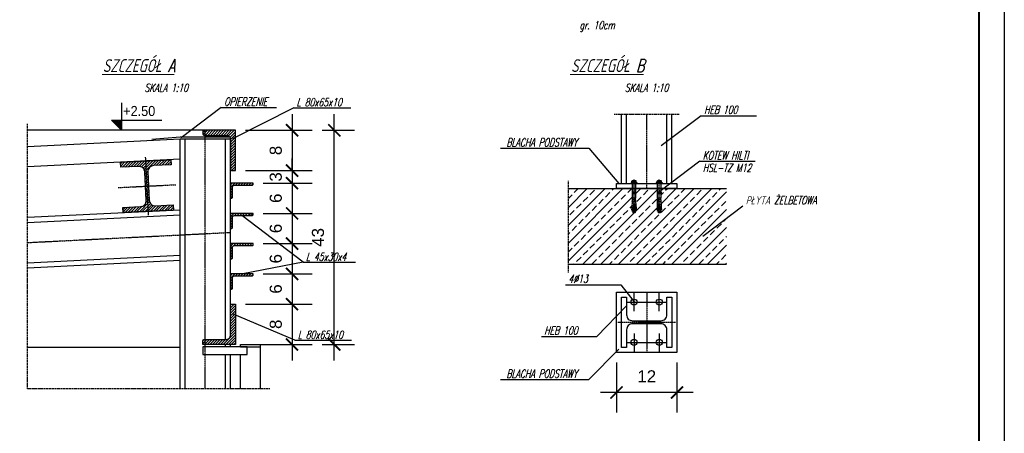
# Model space of a CAD drawing. Extents: x -2911 to 10058, y -5912 to -1002.
# Tile 37 of 43: x 8159 to 8647, y -3349 to -3143. Entities that reach past the tile are written whole.
import ezdxf

# ---------------------------------------------------------------- set-up
doc = ezdxf.new("R2010")
doc.units = 0
doc.header["$LTSCALE"] = 1.125
doc.linetypes.add('DO', pattern=[0.8, 0.6, -0.1, 0, -0.1])
doc.linetypes.add('DP', pattern=[0.5, 0.3, -0.2])
doc.layers.get('0').update_dxf_attribs({"linetype": 'CONTINUOUS'})
doc.layers.get('DEFPOINTS').update_dxf_attribs({"linetype": 'CONTINUOUS'})
for name, color, linetype in [('BA_KOT', 7, 'CONTINUOUS'), ('BA_LPD', 7, 'DP'), ('BA_OSD', 7, 'DO'), ('BA_PRG', 3, 'CONTINUOUS'), ('BA_RAM', 2, 'CONTINUOUS'), ('BA_SZR', 7, 'CONTINUOUS'), ('BA_TXS', 1, 'CONTINUOUS'), ('Layer1', 7, 'CONTINUOUS'), ('SCIANY', 5, 'CONTINUOUS'), ('VOLLINIE_SCHMAL', 1, 'CONTINUOUS')]:
    doc.layers.add(name, color=color, linetype=linetype)
doc.layers.add('wymiary', color=1, linetype='CONTINUOUS', lineweight=20)
doc.styles.add('ROMANS', font='arial.ttf', dxfattribs={"width": 0.8})
doc.styles.get("Standard").update_dxf_attribs({"font": 'arial.ttf'})
doc.styles.add('style1', font='ARIAL.TTF')
doc.styles.add('style2', font='romans.shx', dxfattribs={"width": 0.7, "oblique": 15})
doc.dimstyles.new('Copy of PKN-WEW', dxfattribs={"dimtxt": 6, "dimasz": 6, "dimexe": 10, "dimexo": 5, "dimgap": 5, "dimtad": 1, "dimdec": 0, "dimrnd": 0.5, "dimzin": 9, "dimdsep": 46, "dimtxsty": 'style1', "dimblk": 'ARCHTICK', "dimcen": 0, "dimdle": 8, "dimclrd": 152, "dimclre": 153, "dimclrt": 51, "dimadec": 0, "dimazin": 0, "dimtfac": 1, "dimtdec": 0, "dimtix": 1, "dimtofl": 0, "dimtmove": 2, "dimatfit": 0, "dimldrblk": 'ARCHTICK', "dimfxl": 1, "dimtolj": 1, "dimtzin": 2, "dimarcsym": 0})
pattern_1 = [(45, (1147.5905, -5011.4971), (-0.66291261, 0.66291261), [])]

# ---------------------------------------------------------------- blocks, each defined once
blk = doc.blocks.new('PKOT2')
blk.add_lwpolyline([(0, 95), (0, 0), (-35, 35), (0, 35)])
blk.add_solid([(-35, 35), (0, 35), (0, 0)])
at = {"style": 'ROMANS', "width": 0.9}
blk.add_attdef('POZIOM', (5.4, 49.6), '', height=35, dxfattribs=at)
blk = doc.blocks.new('_ArchTick')
at = {"layer": 'wymiary', "color": 0, "linetype": 'Continuous', "const_width": 0.15}
blk.add_lwpolyline([(-0.5, -0.5), (0.5, 0.5)], dxfattribs=at)
blk = doc.blocks.new('*D1040')
at = {"layer": 'BA_SZR', "color": 152, "lineweight": -2}
blk.add_line((8294.1, -3190.32), (8294.1, -3226.32), dxfattribs=at)
at = {"layer": 'BA_SZR', "color": 153, "lineweight": -2}
for p, q in [((8271.02, -3198.32), (8304.1, -3198.32)), ((8271.02, -3218.32), (8304.1, -3218.32))]:
    blk.add_line(p, q, dxfattribs=at)
at = {"layer": 'DEFPOINTS', "color": 0}
for p in [(8266.02, -3198.32), (8266.02, -3218.32), (8294.1, -3218.32)]:
    blk.add_point(p, dxfattribs=at)
at = {"layer": 'BA_SZR', "color": 152, "linetype": 'ByBlock', "lineweight": -2, "xscale": 6, "yscale": 6, "zscale": 6}
for p, rotation in [((8294.1, -3198.32), 90), ((8294.1, -3218.32), 270)]:
    blk.add_blockref('_ArchTick', p, dxfattribs=dict(at, rotation=rotation))
at = {"layer": 'BA_SZR', "color": 51, "insert": (8286.04, -3208.32), "char_height": 6, "attachment_point": 5, "rotation": 90, "style": 'style1'}
blk.add_mtext('\\A1;8', dxfattribs=at)
blk = doc.blocks.new('*D1041')
at = {"layer": 'BA_SZR', "color": 152, "lineweight": -2}
for p, q in [((8294.1, -3218.32), (8294.1, -3212.32)), ((8294.1, -3224.53), (8294.1, -3230.53))]:
    blk.add_line(p, q, dxfattribs=at)
at = {"layer": 'BA_SZR', "color": 153, "lineweight": -2}
for p, q in [((8276.02, -3218.32), (8304.1, -3218.32)), ((8279.77, -3224.53), (8304.1, -3224.53))]:
    blk.add_line(p, q, dxfattribs=at)
at = {"layer": 'DEFPOINTS', "color": 0}
for p in [(8271.02, -3218.32), (8274.77, -3224.53), (8294.1, -3224.53)]:
    blk.add_point(p, dxfattribs=at)
at = {"layer": 'BA_SZR', "color": 152, "linetype": 'ByBlock', "lineweight": -2, "xscale": 6, "yscale": 6, "zscale": 6}
for p, rotation in [((8294.1, -3218.32), 270), ((8294.1, -3224.53), 90)]:
    blk.add_blockref('_ArchTick', p, dxfattribs=dict(at, rotation=rotation))
at = {"layer": 'BA_SZR', "color": 51, "insert": (8286.03, -3221.42), "char_height": 6, "attachment_point": 5, "rotation": 90, "style": 'style1'}
blk.add_mtext('\\A1;3', dxfattribs=at)
blk = doc.blocks.new('*D1042')
at = {"layer": 'BA_SZR', "color": 152, "lineweight": -2}
blk.add_line((8294.1, -3216.53), (8294.1, -3247.53), dxfattribs=at)
at = {"layer": 'BA_SZR', "color": 153, "lineweight": -2}
for p, q in [((8284.77, -3224.53), (8304.1, -3224.53)), ((8279.77, -3239.53), (8304.1, -3239.53))]:
    blk.add_line(p, q, dxfattribs=at)
at = {"layer": 'DEFPOINTS', "color": 0}
for p in [(8279.77, -3224.53), (8274.77, -3239.53), (8294.1, -3239.53)]:
    blk.add_point(p, dxfattribs=at)
at = {"layer": 'BA_SZR', "color": 152, "linetype": 'ByBlock', "lineweight": -2, "xscale": 6, "yscale": 6, "zscale": 6}
for p, rotation in [((8294.1, -3224.53), 90), ((8294.1, -3239.53), 270)]:
    blk.add_blockref('_ArchTick', p, dxfattribs=dict(at, rotation=rotation))
at = {"layer": 'BA_SZR', "color": 51, "insert": (8286.04, -3232.03), "char_height": 6, "attachment_point": 5, "rotation": 90, "style": 'style1'}
blk.add_mtext('\\A1;6', dxfattribs=at)
blk = doc.blocks.new('*D1043')
at = {"layer": 'BA_SZR', "color": 152, "lineweight": -2}
blk.add_line((8294.1, -3231.53), (8294.1, -3262.53), dxfattribs=at)
at = {"layer": 'BA_SZR', "color": 153, "lineweight": -2}
for p, q in [((8284.77, -3239.53), (8304.1, -3239.53)), ((8279.77, -3254.53), (8304.1, -3254.53))]:
    blk.add_line(p, q, dxfattribs=at)
at = {"layer": 'DEFPOINTS', "color": 0}
for p in [(8279.77, -3239.53), (8274.77, -3254.53), (8294.1, -3254.53)]:
    blk.add_point(p, dxfattribs=at)
at = {"layer": 'BA_SZR', "color": 152, "linetype": 'ByBlock', "lineweight": -2, "xscale": 6, "yscale": 6, "zscale": 6}
for p, rotation in [((8294.1, -3239.53), 90), ((8294.1, -3254.53), 270)]:
    blk.add_blockref('_ArchTick', p, dxfattribs=dict(at, rotation=rotation))
at = {"layer": 'BA_SZR', "color": 51, "insert": (8286.04, -3247.03), "char_height": 6, "attachment_point": 5, "rotation": 90, "style": 'style1'}
blk.add_mtext('\\A1;6', dxfattribs=at)
blk = doc.blocks.new('*D1044')
at = {"layer": 'BA_SZR', "color": 152, "lineweight": -2}
blk.add_line((8294.1, -3246.53), (8294.1, -3277.53), dxfattribs=at)
at = {"layer": 'BA_SZR', "color": 153, "lineweight": -2}
for p, q in [((8284.77, -3254.53), (8304.1, -3254.53)), ((8279.77, -3269.53), (8304.1, -3269.53))]:
    blk.add_line(p, q, dxfattribs=at)
at = {"layer": 'DEFPOINTS', "color": 0}
for p in [(8279.77, -3254.53), (8274.77, -3269.53), (8294.1, -3269.53)]:
    blk.add_point(p, dxfattribs=at)
at = {"layer": 'BA_SZR', "color": 152, "linetype": 'ByBlock', "lineweight": -2, "xscale": 6, "yscale": 6, "zscale": 6}
for p, rotation in [((8294.1, -3254.53), 90), ((8294.1, -3269.53), 270)]:
    blk.add_blockref('_ArchTick', p, dxfattribs=dict(at, rotation=rotation))
at = {"layer": 'BA_SZR', "color": 51, "insert": (8286.04, -3262.03), "char_height": 6, "attachment_point": 5, "rotation": 90, "style": 'style1'}
blk.add_mtext('\\A1;6', dxfattribs=at)
blk = doc.blocks.new('*D1045')
at = {"layer": 'BA_SZR', "color": 152, "lineweight": -2}
blk.add_line((8294.1, -3261.53), (8294.1, -3292.53), dxfattribs=at)
at = {"layer": 'BA_SZR', "color": 153, "lineweight": -2}
for p, q in [((8284.77, -3269.53), (8304.1, -3269.53)), ((8271.02, -3284.53), (8304.1, -3284.53))]:
    blk.add_line(p, q, dxfattribs=at)
at = {"layer": 'DEFPOINTS', "color": 0}
for p in [(8279.77, -3269.53), (8266.02, -3284.53), (8294.1, -3284.53)]:
    blk.add_point(p, dxfattribs=at)
at = {"layer": 'BA_SZR', "color": 152, "linetype": 'ByBlock', "lineweight": -2, "xscale": 6, "yscale": 6, "zscale": 6}
for p, rotation in [((8294.1, -3269.53), 90), ((8294.1, -3284.53), 270)]:
    blk.add_blockref('_ArchTick', p, dxfattribs=dict(at, rotation=rotation))
at = {"layer": 'BA_SZR', "color": 51, "insert": (8286.04, -3277.03), "char_height": 6, "attachment_point": 5, "rotation": 90, "style": 'style1'}
blk.add_mtext('\\A1;6', dxfattribs=at)
blk = doc.blocks.new('*D1046')
at = {"layer": 'BA_SZR', "color": 152, "lineweight": -2}
blk.add_line((8294.1, -3276.53), (8294.1, -3312.53), dxfattribs=at)
at = {"layer": 'BA_SZR', "color": 153, "lineweight": -2}
for p, q in [((8276.02, -3284.53), (8304.1, -3284.53)), ((8271.02, -3304.53), (8304.1, -3304.53))]:
    blk.add_line(p, q, dxfattribs=at)
at = {"layer": 'DEFPOINTS', "color": 0}
for p in [(8271.02, -3284.53), (8266.02, -3304.53), (8294.1, -3304.53)]:
    blk.add_point(p, dxfattribs=at)
at = {"layer": 'BA_SZR', "color": 152, "linetype": 'ByBlock', "lineweight": -2, "xscale": 6, "yscale": 6, "zscale": 6}
for p, rotation in [((8294.1, -3284.53), 90), ((8294.1, -3304.53), 270)]:
    blk.add_blockref('_ArchTick', p, dxfattribs=dict(at, rotation=rotation))
at = {"layer": 'BA_SZR', "color": 51, "insert": (8286.04, -3294.53), "char_height": 6, "attachment_point": 5, "rotation": 90, "style": 'style1'}
blk.add_mtext('\\A1;8', dxfattribs=at)
blk = doc.blocks.new('*D1047')
at = {"layer": 'BA_SZR', "color": 152, "lineweight": -2}
blk.add_line((8315.04, -3312.53), (8315.04, -3190.32), dxfattribs=at)
at = {"layer": 'BA_SZR', "color": 153, "lineweight": -2}
for p, q in [((8309.1, -3198.32), (8325.04, -3198.32)), ((8309.1, -3304.53), (8325.04, -3304.53))]:
    blk.add_line(p, q, dxfattribs=at)
at = {"layer": 'DEFPOINTS', "color": 0}
for p in [(8304.1, -3198.32), (8315.04, -3198.32), (8304.1, -3304.53)]:
    blk.add_point(p, dxfattribs=at)
at = {"layer": 'BA_SZR', "color": 152, "linetype": 'ByBlock', "lineweight": -2, "xscale": 6, "yscale": 6, "zscale": 6}
for p, rotation in [((8315.04, -3198.32), 90), ((8315.04, -3304.53), 270)]:
    blk.add_blockref('_ArchTick', p, dxfattribs=dict(at, rotation=rotation))
at = {"layer": 'BA_SZR', "color": 51, "insert": (8306.97, -3251.42), "char_height": 6, "attachment_point": 5, "rotation": 90, "style": 'style1'}
blk.add_mtext('\\A1;43', dxfattribs=at)
blk = doc.blocks.new('CLMP10', base_point=(58.3, -13.1, 0))
at = {"layer": 'Layer1', "color": 0, "linetype": 'Continuous'}
for p, q in [((58.3, -9.3), (75.8, -9.3)), ((58.3, -13.1), (58.3, -9.3)), ((58.3, -13.1), (75.8, -13.1)), ((58.9, -10), (60.1, -10)), ((58.9, -12.5), (58.9, -10)), ((58.9, -12.5), (60.1, -12.5)), ((60.1, -10.7), (60.1, -10)), ((60.1, -10.7), (62.6, -10.7)), ((60.1, -12.5), (60.1, -11.7)), ((60.1, -11.7), (62.6, -11.7)), ((62.6, -10), (63.8, -10)), ((62.6, -10.7), (62.6, -10)), ((62.6, -11.7), (62.6, -12.5)), ((62.6, -12.5), (63.8, -12.5)), ((63.8, -12.5), (63.8, -10)), ((64.2, -10), (65.3, -10)), ((64.2, -12.5), (64.2, -10)), ((64.2, -12.5), (65.3, -12.5)), ((65.3, -12.5), (65.3, -10)), ((65.7, -10), (66.9, -10)), ((65.7, -12.5), (65.7, -10)), ((65.7, -12.5), (69.3, -12.5)), ((66.9, -11.4), (66.9, -10)), ((69.3, -11.4), (66.9, -11.4)), ((68.4, -10), (73.6, -10)), ((68.4, -11), (68.4, -10)), ((68.4, -11), (70.4, -11)), ((69.3, -12.5), (69.3, -11.4)), ((70.4, -12.5), (70.4, -11)), ((70.4, -12.5), (71.6, -12.5)), ((71.6, -11), (73.6, -11)), ((71.6, -12.5), (71.6, -11)), ((73.6, -11), (73.6, -10)), ((74, -12.5), (74, -10)), ((74, -10), (75.2, -10)), ((74, -12.5), (75.2, -12.5)), ((75.2, -12.5), (75.2, -10)), ((75.8, -13.1), (75.8, -9.3))]:
    blk.add_line(p, q, dxfattribs=at)
blk = doc.blocks.new('*D1051')
at = {"layer": 'BA_SZR', "color": 153, "lineweight": -2}
for p, q in [((8455.01, -3313.54), (8455.01, -3338.36)), ((8485.01, -3313.54), (8485.01, -3338.36))]:
    blk.add_line(p, q, dxfattribs=at)
at = {"layer": 'BA_SZR', "color": 152, "lineweight": -2}
blk.add_line((8493.01, -3328.36), (8447.01, -3328.36), dxfattribs=at)
at = {"layer": 'DEFPOINTS', "color": 0}
for p in [(8455.01, -3308.54), (8485.01, -3308.54), (8455.01, -3328.36)]:
    blk.add_point(p, dxfattribs=at)
at = {"layer": 'BA_SZR', "color": 152, "linetype": 'ByBlock', "lineweight": -2, "xscale": 6, "yscale": 6, "zscale": 6, "rotation": 180}
blk.add_blockref('_ArchTick', (8455.01, -3328.36), dxfattribs=at)
at = {"layer": 'BA_SZR', "color": 152, "linetype": 'ByBlock', "lineweight": -2, "xscale": 6, "yscale": 6, "zscale": 6}
blk.add_blockref('_ArchTick', (8485.01, -3328.36), dxfattribs=at)
at = {"layer": 'BA_SZR', "color": 51, "insert": (8470.01, -3320.34), "char_height": 6, "attachment_point": 5, "style": 'style1'}
blk.add_mtext('\\A1;12', dxfattribs=at)

msp = doc.modelspace()

# ---------------------------------------------------------------- hatches: boundary and pattern name
at = {"layer": 'BA_SZR'}
h = msp.add_hatch(dxfattribs=at)
h.set_pattern_fill('ANSI31', color=256, scale=0.3, angle=360, style=0)
h.set_pattern_definition(pattern_1)
h.paths.add_polyline_path([(8251.02, -3198.32), (8251.02, -3200.82), (8261.52, -3200.82, -0.414214), (8263.52, -3202.82), (8263.52, -3217.32, 0.414214), (8264.52, -3218.32), (8266.02, -3218.32), (8266.02, -3198.32)])
h.paths.add_polyline_path([(8251.02, -3198.32), (8249.77, -3198.32), (8249.77, -3199.82, 0.414214), (8250.77, -3200.82), (8251.02, -3200.82)])
h = msp.add_hatch(dxfattribs=at)
h.set_pattern_fill('ANSI31', color=256, scale=0.3, angle=360, style=0)
h.set_pattern_definition(pattern_1)
h.paths.add_polyline_path([(8222.19, -3226), (8221.44, -3226.04), (8221.79, -3233.03, -0.414214), (8218.94, -3236.17), (8210.21, -3236.61), (8210.33, -3239.11), (8222.81, -3238.48)])
h.paths.add_polyline_path([(8235.17, -3235.36), (8226.44, -3235.8, -0.414214), (8223.29, -3232.95), (8222.94, -3225.96), (8222.19, -3226), (8222.81, -3238.48), (8235.3, -3237.86)])
h.paths.add_polyline_path([(8234.05, -3212.89), (8221.57, -3213.51), (8222.19, -3226), (8222.94, -3225.96), (8222.59, -3218.97, -0.414214), (8225.44, -3215.82), (8234.18, -3215.39)])
h.paths.add_polyline_path([(8221.57, -3213.51), (8209.08, -3214.14), (8209.21, -3216.63), (8217.95, -3216.2, -0.414214), (8221.09, -3219.04), (8221.44, -3226.04), (8222.19, -3226)])
h = msp.add_hatch(dxfattribs=at)
h.set_pattern_fill('ANSI31', color=256, scale=0.3, angle=360, style=0)
h.set_pattern_definition(pattern_1)
h.paths.add_polyline_path([(8263.52, -3232.03), (8264.02, -3232.03, 0.414214), (8264.52, -3231.53), (8264.52, -3226.53, -0.414214), (8265.52, -3225.53), (8274.27, -3225.53, 0.414214), (8274.77, -3225.03), (8274.77, -3224.53), (8263.52, -3224.53)])
h.paths.add_polyline_path([(8263.52, -3247.03), (8264.02, -3247.03, 0.414214), (8264.52, -3246.53), (8264.52, -3241.53, -0.414214), (8265.52, -3240.53), (8274.27, -3240.53, 0.414214), (8274.77, -3240.03), (8274.77, -3239.53), (8263.52, -3239.53)])
h.paths.add_polyline_path([(8263.52, -3262.03), (8264.02, -3262.03, 0.414214), (8264.52, -3261.53), (8264.52, -3256.53, -0.414214), (8265.52, -3255.53), (8274.27, -3255.53, 0.414214), (8274.77, -3255.03), (8274.77, -3254.53), (8263.52, -3254.53)])
h.paths.add_polyline_path([(8263.52, -3277.03), (8264.02, -3277.03, 0.414214), (8264.52, -3276.53), (8264.52, -3271.53, -0.414214), (8265.52, -3270.53), (8274.27, -3270.53, 0.414214), (8274.77, -3270.03), (8274.77, -3269.53), (8263.52, -3269.53)])
h = msp.add_hatch(dxfattribs=at)
h.set_pattern_fill('ANSI33', color=256, angle=360, style=0)
h.set_pattern_definition([(45, (1486.777, -5063.2546), (-4.4194174, 4.4194174), []), (45, (1491.1963, -5063.2546), (-4.4194174, 4.4194174), [3.125, -1.5625])])
edge = h.paths.add_edge_path()
edge.add_line((8476.86, -3239.05), (8476.68, -3239.22))
edge.add_line((8476.68, -3239.22), (8475.76, -3239.22))
edge.add_line((8475.76, -3239.22), (8475.76, -3239.15))
edge.add_line((8475.76, -3239.15), (8475.66, -3239.05))
edge.add_line((8475.66, -3239.05), (8475.66, -3238.45))
edge.add_line((8475.66, -3238.45), (8475.36, -3238.45))
edge.add_line((8475.36, -3238.45), (8475.36, -3238.12))
edge.add_arc((8478.81, -3238.12), 3.45, 174.5741, 180, ccw=False)
edge.add_line((8475.38, -3237.79), (8475.16, -3237.79))
edge.add_arc((8453.14, -3234.79), 22.22, 352.2409, 353.019)
edge.add_line((8475.2, -3237.49), (8475.21, -3237.38))
edge.add_arc((8453.14, -3234.79), 22.22, 353.317, 358.5899)
edge.add_arc((8469.41, -3234.79), 5.97, 354.7484, 1.9185)
edge.add_line((8475.38, -3234.59), (8475.38, -3233.71))
edge.add_line((8475.38, -3233.71), (8475.31, -3233.59))
edge.add_line((8475.31, -3233.59), (8475.31, -3233.47))
edge.add_line((8475.31, -3233.47), (8475.39, -3233.47))
edge.add_line((8475.39, -3233.47), (8475.39, -3232.8))
edge.add_line((8475.39, -3232.8), (8475.52, -3232.8))
edge.add_line((8475.52, -3232.8), (8475.52, -3232.02))
edge.add_line((8475.52, -3232.02), (8475.39, -3232.02))
edge.add_line((8475.39, -3232.02), (8475.39, -3229.72))
edge.add_line((8475.39, -3229.72), (8475.42, -3229.72))
edge.add_line((8475.42, -3229.72), (8475.42, -3229.52))
edge.add_line((8475.42, -3229.52), (8475.39, -3229.52))
edge.add_line((8475.39, -3229.52), (8475.39, -3229.34))
edge.add_line((8475.39, -3229.34), (8475.38, -3229.34))
edge.add_line((8475.38, -3229.34), (8475.38, -3228.97))
edge.add_line((8475.39, -3228.97), (8475.39, -3227.22))
edge.add_line((8475.39, -3227.22), (8464.62, -3227.22))
edge.add_line((8464.62, -3227.22), (8464.62, -3228.97))
edge.add_line((8464.62, -3228.97), (8464.63, -3228.97))
edge.add_line((8464.63, -3228.97), (8464.63, -3229.34))
edge.add_line((8464.62, -3229.34), (8464.62, -3229.52))
edge.add_line((8464.62, -3229.52), (8464.6, -3229.52))
edge.add_line((8464.6, -3229.52), (8464.6, -3229.72))
edge.add_line((8464.6, -3229.72), (8464.62, -3229.72))
edge.add_line((8464.62, -3229.72), (8464.62, -3232.02))
edge.add_line((8464.62, -3232.02), (8464.5, -3232.02))
edge.add_line((8464.5, -3232.02), (8464.5, -3232.8))
edge.add_line((8464.5, -3232.8), (8464.62, -3232.8))
edge.add_line((8464.62, -3232.8), (8464.62, -3233.59))
edge.add_line((8464.62, -3233.59), (8464.62, -3233.59))
edge.add_line((8464.62, -3233.59), (8464.48, -3233.86))
edge.add_line((8464.48, -3233.86), (8464.48, -3233.47))
edge.add_line((8464.48, -3233.47), (8464.62, -3233.47))
edge.add_line((8464.62, -3233.47), (8464.62, -3232.8))
edge.add_line((8464.62, -3232.8), (8462.89, -3232.8))
edge.add_line((8462.89, -3232.8), (8462.89, -3233.47))
edge.add_line((8462.89, -3233.47), (8462.93, -3233.47))
edge.add_line((8462.93, -3233.47), (8462.93, -3233.81))
edge.add_line((8462.93, -3233.81), (8462.91, -3233.77))
edge.add_line((8462.91, -3233.77), (8462.88, -3233.77))
edge.add_line((8462.88, -3233.77), (8462.88, -3234.59))
edge.add_arc((8456.91, -3234.79), 5.97, 354.7484, 1.9185, ccw=False)
edge.add_arc((8440.64, -3234.79), 22.22, 355.9534, 358.5899, ccw=False)
edge.add_line((8462.81, -3236.36), (8463.55, -3236.36))
edge.add_arc((8440.64, -3234.95), 22.95, 356.4795, 359.8976)
edge.add_line((8463.59, -3234.99), (8463.59, -3234.91))
edge.add_arc((8440.64, -3234.95), 22.95, 353.934, 0.1024, ccw=False)
edge.add_line((8463.46, -3237.37), (8463.45, -3237.5))
edge.add_line((8463.45, -3237.5), (8463.45, -3237.5))
edge.add_arc((8440.64, -3234.95), 22.95, 352.6826, 353.618, ccw=False)
edge.add_arc((8440.64, -3234.95), 22.95, 352.6826, 352.8882)
edge.add_line((8463.41, -3237.79), (8462.88, -3237.79))
edge.add_arc((8466.31, -3238.12), 3.45, 174.5741, 180)
edge.add_line((8462.86, -3238.12), (8462.86, -3238.45))
edge.add_line((8462.86, -3238.45), (8464.62, -3238.45))
edge.add_line((8464.62, -3238.45), (8464.62, -3238.12))
edge.add_arc((8461.17, -3238.12), 3.45, 0, 5.4259)
edge.add_line((8464.61, -3237.79), (8464.1, -3237.79))
edge.add_line((8464.1, -3237.79), (8464.41, -3237.07))
edge.add_line((8464.41, -3237.07), (8464.86, -3237.79))
edge.add_line((8464.86, -3237.79), (8464.61, -3237.79))
edge.add_arc((8461.17, -3238.12), 3.45, 0, 5.4259, ccw=False)
edge.add_line((8464.62, -3238.12), (8464.62, -3238.45))
edge.add_line((8464.62, -3238.45), (8464.36, -3238.45))
edge.add_line((8464.36, -3238.45), (8464.36, -3239.05))
edge.add_line((8464.36, -3239.05), (8464.18, -3239.22))
edge.add_line((8464.18, -3239.22), (8463.26, -3239.22))
edge.add_line((8463.26, -3239.22), (8463.26, -3239.15))
edge.add_line((8463.26, -3239.15), (8463.16, -3239.05))
edge.add_line((8463.16, -3239.05), (8463.16, -3238.45))
edge.add_line((8463.16, -3238.45), (8462.86, -3238.45))
edge.add_line((8462.86, -3238.45), (8462.86, -3238.12))
edge.add_arc((8466.31, -3238.12), 3.45, 174.5741, 180, ccw=False)
edge.add_line((8462.88, -3237.79), (8462.66, -3237.79))
edge.add_arc((8440.64, -3234.79), 22.22, 352.2409, 353.019)
edge.add_line((8462.7, -3237.49), (8462.71, -3237.38))
edge.add_arc((8440.64, -3234.79), 22.22, 353.317, 358.5899)
edge.add_arc((8456.91, -3234.79), 5.97, 354.7484, 1.9185)
edge.add_line((8462.88, -3234.59), (8462.88, -3233.71))
edge.add_line((8462.88, -3233.71), (8462.81, -3233.59))
edge.add_line((8462.81, -3233.59), (8462.81, -3233.47))
edge.add_line((8462.81, -3233.47), (8462.89, -3233.47))
edge.add_line((8462.89, -3233.47), (8462.89, -3232.8))
edge.add_line((8462.89, -3232.8), (8463.02, -3232.8))
edge.add_line((8463.02, -3232.8), (8463.02, -3232.02))
edge.add_line((8463.02, -3232.02), (8462.89, -3232.02))
edge.add_line((8462.89, -3232.02), (8462.89, -3229.72))
edge.add_line((8462.89, -3229.72), (8462.92, -3229.72))
edge.add_line((8462.92, -3229.72), (8462.92, -3229.52))
edge.add_line((8462.92, -3229.52), (8462.89, -3229.52))
edge.add_line((8462.89, -3229.52), (8462.89, -3229.34))
edge.add_line((8462.89, -3229.34), (8462.88, -3229.34))
edge.add_line((8462.88, -3229.34), (8462.88, -3228.97))
edge.add_line((8462.88, -3228.97), (8462.89, -3228.97))
edge.add_line((8462.89, -3228.97), (8462.89, -3227.22))
edge.add_line((8462.89, -3227.22), (8431.17, -3227.22))
edge.add_line((8431.17, -3227.22), (8431.17, -3264.72))
edge.add_line((8431.17, -3264.72), (8509.62, -3264.72))
edge.add_line((8509.62, -3264.72), (8509.62, -3227.22))
edge.add_line((8509.62, -3227.22), (8478.5, -3227.22))
edge.add_line((8478.5, -3227.22), (8477.12, -3228.26))
edge.add_line((8477.12, -3228.26), (8477.12, -3228.97))
edge.add_line((8477.12, -3228.97), (8477.13, -3228.97))
edge.add_line((8477.13, -3228.97), (8477.13, -3229.34))
edge.add_line((8477.13, -3229.34), (8477.12, -3229.34))
edge.add_line((8477.12, -3229.34), (8477.12, -3229.52))
edge.add_line((8477.12, -3229.52), (8477.1, -3229.52))
edge.add_line((8477.1, -3229.52), (8477.1, -3229.72))
edge.add_line((8477.1, -3229.72), (8477.12, -3229.72))
edge.add_line((8477.12, -3229.72), (8477.12, -3232.02))
edge.add_line((8477.12, -3232.02), (8477, -3232.02))
edge.add_line((8477, -3232.02), (8477, -3232.8))
edge.add_line((8477, -3232.8), (8477.12, -3232.8))
edge.add_line((8477.12, -3232.8), (8477.12, -3233.59))
edge.add_line((8477.12, -3233.59), (8477.12, -3233.59))
edge.add_line((8477.12, -3233.59), (8476.98, -3233.86))
edge.add_line((8476.98, -3233.86), (8476.98, -3233.47))
edge.add_line((8476.98, -3233.47), (8477.12, -3233.47))
edge.add_line((8477.12, -3233.47), (8477.12, -3232.8))
edge.add_line((8477.12, -3232.8), (8475.39, -3232.8))
edge.add_line((8475.39, -3232.8), (8475.39, -3233.47))
edge.add_line((8475.39, -3233.47), (8475.43, -3233.47))
edge.add_line((8475.43, -3233.47), (8475.43, -3233.81))
edge.add_line((8475.43, -3233.81), (8475.41, -3233.77))
edge.add_line((8475.41, -3233.77), (8475.38, -3233.77))
edge.add_line((8475.38, -3233.77), (8475.38, -3234.59))
edge.add_arc((8469.41, -3234.79), 5.97, 354.7484, 1.9185, ccw=False)
edge.add_arc((8453.14, -3234.79), 22.22, 355.9534, 358.5899, ccw=False)
edge.add_line((8475.31, -3236.36), (8476.05, -3236.36))
edge.add_arc((8453.14, -3234.95), 22.95, 356.4795, 359.8976)
edge.add_line((8476.09, -3234.99), (8476.09, -3234.91))
edge.add_arc((8453.14, -3234.95), 22.95, 353.934, 0.1024, ccw=False)
edge.add_line((8475.96, -3237.37), (8475.95, -3237.5))
edge.add_line((8475.95, -3237.5), (8475.95, -3237.5))
edge.add_arc((8453.14, -3234.95), 22.95, 352.6826, 353.618, ccw=False)
edge.add_arc((8453.14, -3234.95), 22.95, 352.6826, 352.8882)
edge.add_line((8475.91, -3237.79), (8475.38, -3237.79))
edge.add_arc((8478.81, -3238.12), 3.45, 174.5741, 180)
edge.add_line((8475.36, -3238.12), (8475.36, -3238.45))
edge.add_line((8475.36, -3238.45), (8477.12, -3238.45))
edge.add_line((8477.12, -3238.45), (8477.12, -3238.12))
edge.add_arc((8473.67, -3238.12), 3.45, 0, 5.4259)
edge.add_line((8477.11, -3237.79), (8476.6, -3237.79))
edge.add_line((8476.6, -3237.79), (8476.91, -3237.07))
edge.add_line((8476.91, -3237.07), (8477.36, -3237.79))
edge.add_line((8477.36, -3237.79), (8477.11, -3237.79))
edge.add_arc((8473.67, -3238.12), 3.45, 0, 5.4259, ccw=False)
edge.add_line((8477.12, -3238.12), (8477.12, -3238.45))
edge.add_line((8477.12, -3238.45), (8476.86, -3238.45))
edge.add_line((8476.86, -3238.45), (8476.86, -3239.05))
h = msp.add_hatch(dxfattribs=at)
h.set_pattern_fill('ANSI31', color=256, scale=0.3, angle=360, style=0)
h.set_pattern_definition(pattern_1)
h.paths.add_polyline_path([(8266.02, -3284.53), (8264.52, -3284.53, 0.414214), (8263.52, -3285.53), (8263.52, -3300.03, -0.414214), (8261.52, -3302.03), (8251.02, -3302.03), (8251.02, -3304.53), (8266.02, -3304.53)])
h.paths.add_polyline_path([(8249.77, -3304.53), (8251.02, -3304.53), (8251.02, -3302.03), (8250.77, -3302.03, 0.414214), (8249.77, -3303.03)])

# ---------------------------------------------------------------- linework, layer by layer
at = {"layer": 'BA_KOT'}
msp.add_lwpolyline([(8209.57, -3193.32), (8229.5, -3193.32)], dxfattribs=at)
at = {"layer": 'BA_LPD'}
for p, q in [((8453.94, -3190.32), (8486.08, -3190.32)), ((8162.9, -3326.5), (8162.9, -3195.12)), ((8431.17, -3268.77), (8431.17, -3223.24)), ((8283.04, -3326.5), (8162.9, -3326.5))]:
    msp.add_line(p, q, dxfattribs=at)
at = {"layer": 'BA_OSD'}
for p, q in [((8470.01, -3227.22), (8470.01, -3190.32)), ((8251.02, -3326.5), (8251.02, -3198.32)), ((8222.91, -3240.35), (8221.47, -3211.64)), ((8476.26, -3239.22), (8476.26, -3222.69)), ((8207.83, -3226.72), (8236.55, -3225.28)), ((8162.9, -3253.99), (8263.52, -3248.96)), ((8470.01, -3279.17), (8470.01, -3307.92)), ((8455.63, -3293.54), (8484.38, -3293.54))]:
    msp.add_line(p, q, dxfattribs=at)
at = {"layer": 'BA_PRG'}
for p, q in [((8457.51, -3224.72), (8457.51, -3190.32)), ((8460.01, -3224.72), (8460.01, -3190.32)), ((8480.01, -3224.72), (8480.01, -3190.32)), ((8482.51, -3224.72), (8482.51, -3190.32)), ((8238.52, -3202.63), (8162.9, -3206.43)), ((8238.52, -3201.69), (8224.62, -3202.81)), ((8263.52, -3201.69), (8238.52, -3201.69)), ((8263.52, -3202.63), (8238.52, -3202.63)), ((8238.52, -3326.5), (8238.52, -3202.63)), ((8241.02, -3326.5), (8241.02, -3202.63)), ((8261.02, -3302.03), (8261.02, -3202.63)), ((8263.52, -3300.03), (8263.52, -3202.82)), ((8238.52, -3212.64), (8162.9, -3216.44)), ((8162.9, -3241.48), (8238.52, -3237.7)), ((8162.9, -3243.98), (8238.52, -3240.2)), ((8162.9, -3264.01), (8238.52, -3260.22)), ((8162.9, -3266.51), (8238.52, -3262.73)), ((8261.02, -3305.78), (8261.02, -3304.53)), ((8263.52, -3305.78), (8263.52, -3304.53)), ((8268.52, -3305.78), (8268.52, -3304.53)), ((8268.52, -3304.53), (8278.52, -3304.53)), ((8268.52, -3305.78), (8278.52, -3305.78)), ((8278.52, -3326.5), (8278.52, -3304.53)), ((8261.02, -3326.5), (8261.02, -3309.53)), ((8263.52, -3326.5), (8263.52, -3309.53)), ((8268.52, -3326.5), (8268.52, -3309.53))]:
    msp.add_line(p, q, dxfattribs=at)
for points in [[(8266.02, -3198.32), (8249.77, -3198.32), (8249.77, -3199.82, 0.414214), (8250.77, -3200.82), (8261.52, -3200.82, -0.414214), (8263.52, -3202.82), (8263.52, -3217.32, 0.414214), (8264.52, -3218.32), (8266.02, -3218.32)], [(8209.08, -3214.14), (8234.05, -3212.89), (8234.18, -3215.39), (8234.18, -3215.39), (8225.44, -3215.82, 0.414214), (8222.59, -3218.97), (8223.29, -3232.95, 0.414214), (8226.44, -3235.8), (8235.17, -3235.36), (8235.3, -3237.86), (8210.33, -3239.11), (8210.21, -3236.61), (8218.94, -3236.17, 0.414214), (8221.79, -3233.03), (8221.09, -3219.04, 0.414214), (8217.95, -3216.2), (8209.21, -3216.63)], [(8263.52, -3224.53), (8263.52, -3232.03), (8264.02, -3232.03, 0.414214), (8264.52, -3231.53), (8264.52, -3226.53, -0.414214), (8265.52, -3225.53), (8274.27, -3225.53, 0.414214), (8274.77, -3225.03), (8274.77, -3224.53)], [(8263.52, -3239.53), (8263.52, -3247.03), (8264.02, -3247.03, 0.414214), (8264.52, -3246.53), (8264.52, -3241.53, -0.414214), (8265.52, -3240.53), (8274.27, -3240.53, 0.414214), (8274.77, -3240.03), (8274.77, -3239.53)], [(8263.52, -3254.53), (8263.52, -3262.03), (8264.02, -3262.03, 0.414214), (8264.52, -3261.53), (8264.52, -3256.53, -0.414214), (8265.52, -3255.53), (8274.27, -3255.53, 0.414214), (8274.77, -3255.03), (8274.77, -3254.53)], [(8263.52, -3269.53), (8263.52, -3277.03), (8264.02, -3277.03, 0.414214), (8264.52, -3276.53), (8264.52, -3271.53, -0.414214), (8265.52, -3270.53), (8274.27, -3270.53, 0.414214), (8274.77, -3270.03), (8274.77, -3269.53)], [(8482.51, -3281.04), (8482.51, -3306.04), (8480.01, -3306.04), (8480.01, -3306.04), (8480.01, -3297.29, 0.414214), (8477.01, -3294.29), (8463.01, -3294.29, 0.414214), (8460.01, -3297.29), (8460.01, -3306.04), (8457.51, -3306.04), (8457.51, -3281.04), (8460.01, -3281.04), (8460.01, -3289.79, 0.414214), (8463.01, -3292.79), (8477.01, -3292.79, 0.414214), (8480.01, -3289.79), (8480.01, -3281.04)], [(8266.02, -3304.53), (8249.77, -3304.53), (8249.77, -3303.03, -0.414214), (8250.77, -3302.03), (8261.52, -3302.03, 0.414214), (8263.52, -3300.03), (8263.52, -3285.53, -0.414214), (8264.52, -3284.53), (8266.02, -3284.53)]]:
    msp.add_lwpolyline(points, format="xyb", close=True, dxfattribs=at)
for points in [[(8455.01, -3227.22), (8455.01, -3224.72), (8485.01, -3224.72), (8485.01, -3227.22)], [(8455.01, -3308.54), (8455.01, -3278.54), (8485.01, -3278.54), (8485.01, -3308.54)], [(8249.77, -3309.53), (8271.87, -3309.53), (8271.87, -3305.78), (8249.77, -3305.78)]]:
    msp.add_lwpolyline(points, close=True, dxfattribs=at)
for centre in [(8463.76, -3283.54), (8476.26, -3283.54), (8463.76, -3303.54), (8476.26, -3303.54)]:
    msp.add_circle(centre, 1.5, dxfattribs=at)
at = {"layer": 'BA_RAM'}
msp.add_lwpolyline([(7284.99, -3802.47), (7284.99, -2777.47), (8647.38, -2777.47), (8647.38, -3802.47)], close=True, dxfattribs=at)
at = {"layer": 'BA_SZR'}
for p, q in [((8299.57, -3263.73), (8269.76, -3269.53)), ((8463.76, -3287.95), (8463.76, -3279.13)), ((8476.26, -3287.95), (8476.26, -3279.13)), ((8460.01, -3283.54), (8480.01, -3283.54)), ((8463.76, -3299.13), (8463.76, -3307.95)), ((8476.26, -3299.13), (8476.26, -3307.95)), ((8460.01, -3303.54), (8480.01, -3303.54))]:
    msp.add_line(p, q, dxfattribs=at)
at = {"layer": 'BA_SZR', "linetype": 'Continuous', "const_width": 0.97}
msp.add_lwpolyline([(7359.99, -3789.97), (7359.99, -2789.97), (8634.88, -2789.97), (8634.88, -3789.97)], close=True, dxfattribs=at)
at = {"layer": 'BA_TXS'}
for p, q in [((8431.17, -3227.22), (8509.62, -3227.22)), ((8431.17, -3264.72), (8509.62, -3264.72)), ((8162.9, -3305.82), (8238.52, -3305.82))]:
    msp.add_line(p, q, dxfattribs=at)
at = {"layer": 'SCIANY', "color": 1, "linetype": 'Continuous'}
for p, q in [((8259.01, -3187.05), (8239.17, -3202.07)), ((8259.01, -3187.05), (8286.43, -3187.05)), ((8294.95, -3187.21), (8264.57, -3202.48)), ((8294.95, -3187.21), (8323.21, -3187.21)), ((8497.05, -3191.06), (8477.22, -3206.09)), ((8497.05, -3191.06), (8524.47, -3191.06)), ((8249.77, -3198.32), (8162.9, -3198.32)), ((8397.41, -3207.23), (8441.34, -3207.23)), ((8441.34, -3207.23), (8456.15, -3224.72)), ((8496.38, -3213.68), (8476.54, -3228.7)), ((8496.38, -3213.68), (8523.8, -3213.68)), ((8517.73, -3235.97), (8497.89, -3250.99)), ((8299.57, -3263.73), (8269.19, -3240.53)), ((8299.57, -3263.73), (8325.52, -3263.73)), ((8429.78, -3274.88), (8457.19, -3274.88)), ((8457.19, -3274.88), (8463.83, -3283.44)), ((8445.2, -3300.57), (8460.01, -3285.42)), ((8295.52, -3302.4), (8264.52, -3289.32)), ((8417.78, -3300.57), (8445.2, -3300.57)), ((8295.52, -3302.4), (8323.65, -3302.4)), ((8441.34, -3321.98), (8456.15, -3306.82)), ((8397.41, -3321.98), (8441.34, -3321.98))]:
    msp.add_line(p, q, dxfattribs=at)
at = {"layer": 'VOLLINIE_SCHMAL'}
for p, q in [((8463.76, -3239.22), (8463.76, -3222.69)), ((8465.26, -3224.42), (8462.26, -3224.42)), ((8462.26, -3224.72), (8462.26, -3224.42)), ((8465.26, -3224.72), (8462.26, -3224.72)), ((8462.66, -3223.51), (8462.81, -3223.42)), ((8462.66, -3224.42), (8462.66, -3223.51)), ((8464.71, -3223.42), (8462.81, -3223.42)), ((8462.89, -3229.52), (8462.89, -3224.72)), ((8463.21, -3224.42), (8463.21, -3223.51)), ((8463.76, -3224.72), (8463.76, -3224.72)), ((8463.76, -3224.72), (8463.76, -3224.72)), ((8464.31, -3224.42), (8464.31, -3223.51)), ((8464.62, -3229.52), (8464.62, -3224.72)), ((8464.85, -3223.51), (8464.71, -3223.42)), ((8464.85, -3224.42), (8464.85, -3223.51)), ((8465.26, -3224.72), (8465.26, -3224.42)), ((8477.76, -3224.42), (8474.76, -3224.42)), ((8474.76, -3224.72), (8474.76, -3224.42)), ((8477.76, -3224.72), (8474.76, -3224.72)), ((8475.16, -3223.51), (8475.31, -3223.42)), ((8475.16, -3224.42), (8475.16, -3223.51)), ((8477.21, -3223.42), (8475.31, -3223.42)), ((8475.39, -3229.52), (8475.39, -3224.72)), ((8475.71, -3224.42), (8475.71, -3223.51)), ((8476.26, -3224.72), (8476.26, -3224.72)), ((8476.26, -3224.72), (8476.26, -3224.72)), ((8476.81, -3224.42), (8476.81, -3223.51)), ((8477.12, -3229.52), (8477.12, -3224.72)), ((8477.35, -3223.51), (8477.21, -3223.42)), ((8477.35, -3224.42), (8477.35, -3223.51)), ((8477.76, -3224.72), (8477.76, -3224.42)), ((8462.89, -3229), (8462.89, -3228.99)), ((8462.89, -3229), (8462.89, -3228.99)), ((8464.62, -3229.52), (8462.89, -3229.52)), ((8462.89, -3232.02), (8462.89, -3229.72)), ((8462.89, -3229.72), (8464.62, -3229.72)), ((8464.62, -3232.02), (8462.89, -3232.02)), ((8462.89, -3233.47), (8462.89, -3232.8)), ((8464.62, -3232.8), (8462.89, -3232.8)), ((8462.92, -3229.52), (8462.92, -3229.72)), ((8463.02, -3232.8), (8463.02, -3232.02)), ((8464.5, -3232.8), (8464.5, -3232.02)), ((8464.6, -3229.52), (8464.6, -3229.72)), ((8464.62, -3232.02), (8464.62, -3229.72)), ((8464.62, -3233.77), (8464.62, -3232.8)), ((8475.39, -3229), (8475.39, -3228.99)), ((8475.39, -3229), (8475.39, -3228.99)), ((8477.12, -3229.52), (8475.39, -3229.52)), ((8475.39, -3232.02), (8475.39, -3229.72)), ((8475.39, -3229.72), (8477.12, -3229.72)), ((8477.12, -3232.02), (8475.39, -3232.02)), ((8475.39, -3233.47), (8475.39, -3232.8)), ((8477.12, -3232.8), (8475.39, -3232.8)), ((8475.42, -3229.52), (8475.42, -3229.72)), ((8475.52, -3232.8), (8475.52, -3232.02)), ((8477, -3232.8), (8477, -3232.02)), ((8477.1, -3229.52), (8477.1, -3229.72)), ((8477.12, -3232.02), (8477.12, -3229.72)), ((8477.12, -3233.77), (8477.12, -3232.8)), ((8463.41, -3237.79), (8462.66, -3237.79)), ((8462.7, -3237.49), (8462.71, -3237.38)), ((8462.81, -3233.59), (8462.81, -3233.47)), ((8462.93, -3233.47), (8462.81, -3233.47)), ((8462.81, -3233.59), (8462.91, -3233.77)), ((8462.83, -3233.59), (8462.81, -3233.59)), ((8463.41, -3237.79), (8462.81, -3236.36)), ((8462.81, -3236.36), (8463.55, -3236.36)), ((8462.83, -3233.59), (8462.83, -3233.47)), ((8462.83, -3233.59), (8462.93, -3233.77)), ((8462.88, -3234.59), (8462.88, -3233.77)), ((8463.13, -3233.77), (8462.88, -3233.77)), ((8462.89, -3233.77), (8462.89, -3233.74)), ((8462.93, -3233.77), (8462.93, -3233.47)), ((8463.13, -3233.94), (8463.13, -3233.77)), ((8463.56, -3233.94), (8463.13, -3233.94)), ((8463.36, -3233.47), (8463.23, -3233.47)), ((8463.23, -3233.59), (8463.23, -3233.47)), ((8463.23, -3233.59), (8463.29, -3233.77)), ((8463.31, -3233.59), (8463.23, -3233.59)), ((8463.36, -3233.77), (8463.29, -3233.77)), ((8463.31, -3233.59), (8463.31, -3233.47)), ((8463.31, -3233.59), (8463.36, -3233.77)), ((8463.36, -3233.77), (8463.36, -3233.47)), ((8463.45, -3237.5), (8463.46, -3237.37)), ((8463.97, -3236.75), (8463.54, -3236.75)), ((8464.62, -3233.77), (8463.56, -3233.77)), ((8463.56, -3233.94), (8463.56, -3233.77)), ((8463.59, -3234.59), (8463.93, -3234.59)), ((8463.59, -3234.99), (8463.59, -3234.59)), ((8463.93, -3234.99), (8463.93, -3234.59)), ((8463.94, -3233.77), (8463.94, -3233.47)), ((8464.05, -3233.47), (8463.94, -3233.47)), ((8463.94, -3233.77), (8463.96, -3233.59)), ((8463.96, -3233.59), (8463.96, -3233.47)), ((8464.05, -3233.59), (8463.96, -3233.59)), ((8464.86, -3237.79), (8463.97, -3236.36)), ((8464.71, -3236.36), (8463.97, -3236.36)), ((8464.02, -3233.77), (8464.05, -3233.59)), ((8464.05, -3233.59), (8464.05, -3233.47)), ((8464.07, -3237.5), (8464.05, -3237.37)), ((8464.1, -3237.79), (8464.71, -3236.36)), ((8464.1, -3237.79), (8464.86, -3237.79)), ((8464.48, -3233.77), (8464.48, -3233.47)), ((8464.62, -3233.47), (8464.48, -3233.47)), ((8464.48, -3233.77), (8464.57, -3233.59)), ((8464.53, -3233.77), (8464.62, -3233.59)), ((8464.57, -3233.59), (8464.57, -3233.47)), ((8464.62, -3233.59), (8464.57, -3233.59)), ((8464.62, -3233.59), (8464.62, -3233.47)), ((8464.64, -3234.59), (8464.64, -3233.77)), ((8464.82, -3237.49), (8464.8, -3237.38)), ((8475.91, -3237.79), (8475.16, -3237.79)), ((8475.2, -3237.49), (8475.21, -3237.38)), ((8475.31, -3233.59), (8475.31, -3233.47)), ((8475.43, -3233.47), (8475.31, -3233.47)), ((8475.31, -3233.59), (8475.41, -3233.77)), ((8475.33, -3233.59), (8475.31, -3233.59)), ((8475.91, -3237.79), (8475.31, -3236.36)), ((8475.31, -3236.36), (8476.05, -3236.36)), ((8475.33, -3233.59), (8475.33, -3233.47)), ((8475.33, -3233.59), (8475.43, -3233.77)), ((8475.38, -3234.59), (8475.38, -3233.77)), ((8475.63, -3233.77), (8475.38, -3233.77)), ((8475.39, -3233.77), (8475.39, -3233.74)), ((8475.43, -3233.77), (8475.43, -3233.47)), ((8475.63, -3233.94), (8475.63, -3233.77)), ((8476.06, -3233.94), (8475.63, -3233.94)), ((8475.86, -3233.47), (8475.73, -3233.47)), ((8475.73, -3233.59), (8475.73, -3233.47)), ((8475.73, -3233.59), (8475.79, -3233.77)), ((8475.81, -3233.59), (8475.73, -3233.59)), ((8475.86, -3233.77), (8475.79, -3233.77)), ((8475.81, -3233.59), (8475.81, -3233.47)), ((8475.81, -3233.59), (8475.86, -3233.77)), ((8475.86, -3233.77), (8475.86, -3233.47)), ((8475.95, -3237.5), (8475.96, -3237.37)), ((8476.47, -3236.75), (8476.04, -3236.75)), ((8477.12, -3233.77), (8476.06, -3233.77)), ((8476.06, -3233.94), (8476.06, -3233.77)), ((8476.09, -3234.59), (8476.43, -3234.59)), ((8476.09, -3234.99), (8476.09, -3234.59)), ((8476.43, -3234.99), (8476.43, -3234.59)), ((8476.44, -3233.77), (8476.44, -3233.47)), ((8476.55, -3233.47), (8476.44, -3233.47)), ((8476.44, -3233.77), (8476.46, -3233.59)), ((8476.46, -3233.59), (8476.46, -3233.47)), ((8476.55, -3233.59), (8476.46, -3233.59)), ((8477.36, -3237.79), (8476.47, -3236.36)), ((8477.21, -3236.36), (8476.47, -3236.36)), ((8476.52, -3233.77), (8476.55, -3233.59)), ((8476.55, -3233.59), (8476.55, -3233.47)), ((8476.57, -3237.5), (8476.55, -3237.37)), ((8476.6, -3237.79), (8477.21, -3236.36)), ((8476.6, -3237.79), (8477.36, -3237.79)), ((8476.98, -3233.77), (8476.98, -3233.47)), ((8477.12, -3233.47), (8476.98, -3233.47)), ((8476.98, -3233.77), (8477.07, -3233.59)), ((8477.03, -3233.77), (8477.12, -3233.59)), ((8477.07, -3233.59), (8477.07, -3233.47)), ((8477.12, -3233.59), (8477.07, -3233.59)), ((8477.12, -3233.59), (8477.12, -3233.47)), ((8477.14, -3234.59), (8477.14, -3233.77)), ((8477.32, -3237.49), (8477.3, -3237.38)), ((8462.86, -3238.45), (8462.86, -3238.12)), ((8464.62, -3238.45), (8462.86, -3238.45)), ((8463.16, -3238.45), (8463.16, -3239.05)), ((8464.36, -3239.05), (8463.16, -3239.05)), ((8463.16, -3239.05), (8463.33, -3239.22)), ((8463.26, -3238.45), (8463.26, -3239.15)), ((8464.18, -3239.22), (8463.33, -3239.22)), ((8464.36, -3239.05), (8464.18, -3239.22)), ((8464.25, -3238.45), (8464.25, -3239.15)), ((8464.36, -3238.45), (8464.36, -3239.05)), ((8464.62, -3238.45), (8464.62, -3238.12)), ((8475.36, -3238.45), (8475.36, -3238.12)), ((8477.12, -3238.45), (8475.36, -3238.45)), ((8475.66, -3238.45), (8475.66, -3239.05)), ((8476.86, -3239.05), (8475.66, -3239.05)), ((8475.66, -3239.05), (8475.83, -3239.22)), ((8475.76, -3238.45), (8475.76, -3239.15)), ((8476.68, -3239.22), (8475.83, -3239.22)), ((8476.86, -3239.05), (8476.68, -3239.22)), ((8476.75, -3238.45), (8476.75, -3239.15)), ((8476.86, -3238.45), (8476.86, -3239.05)), ((8477.12, -3238.45), (8477.12, -3238.12))]:
    msp.add_line(p, q, dxfattribs=at)
for centre, radius, start, end in [((8462.94, -3223.9), 0.481, 55.4349, 120), ((8463.76, -3225.24), 1.82, 72.412, 107.588), ((8464.58, -3223.9), 0.481, 60, 124.5651), ((8475.44, -3223.9), 0.481, 55.4349, 120), ((8476.26, -3225.24), 1.82, 72.412, 107.588), ((8477.08, -3223.9), 0.481, 60, 124.5651), ((8440.64, -3234.79), 22.22, 352.2409, 353.019), ((8440.64, -3234.79), 22.22, 353.317, 358.5899), ((8456.91, -3234.79), 5.97, 354.7484, 1.9185), ((8466.31, -3238.12), 3.45, 174.5741, 180), ((8440.64, -3234.95), 22.95, 352.8882, 353.6179), ((8440.64, -3234.95), 22.95, 353.934, 359.8976), ((8486.87, -3234.95), 22.95, 180.1024, 186.066), ((8486.87, -3234.95), 22.95, 186.3821, 187.1118), ((8461.17, -3238.12), 3.45, 0, 5.4259), ((8470.61, -3234.79), 5.97, 178.0815, 185.2516), ((8486.87, -3234.79), 22.22, 181.4101, 186.683), ((8486.87, -3234.79), 22.22, 186.981, 187.7591), ((8453.14, -3234.79), 22.22, 352.2409, 353.019), ((8453.14, -3234.79), 22.22, 353.317, 358.5899), ((8469.41, -3234.79), 5.97, 354.7484, 1.9185), ((8478.81, -3238.12), 3.45, 174.5741, 180), ((8453.14, -3234.95), 22.95, 352.8882, 353.6179), ((8453.14, -3234.95), 22.95, 353.934, 359.8976), ((8499.37, -3234.95), 22.95, 180.1024, 186.066), ((8499.37, -3234.95), 22.95, 186.3821, 187.1118), ((8473.67, -3238.12), 3.45, 0, 5.4259), ((8483.11, -3234.79), 5.97, 178.0815, 185.2516), ((8499.37, -3234.79), 22.22, 181.4101, 186.683), ((8499.37, -3234.79), 22.22, 186.981, 187.7591)]:
    msp.add_arc(centre, radius, start, end, dxfattribs=at)

# ---------------------------------------------------------------- block references
at = {"layer": 'BA_KOT', "xscale": 0.1428571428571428, "yscale": 0.1428571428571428, "zscale": 0.1428571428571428}
msp.add_blockref('PKOT2', (8209.57, -3198.32), dxfattribs=at).add_auto_attribs({'POZIOM': '+2.50'})
at = {"layer": 'VOLLINIE_SCHMAL', "xscale": 0.1, "yscale": 0.1, "zscale": 0.1, "rotation": 180}
for p in [(8464.63, -3228.96), (8477.13, -3228.96)]:
    msp.add_blockref('CLMP10', p, dxfattribs=at)

# ---------------------------------------------------------------- texts
at = {"layer": 'VOLLINIE_SCHMAL'}
for p in [(8464.15, -3228.42), (8476.65, -3228.42)]:
    msp.add_text('HSL M12/50', height=0.2, rotation=90, dxfattribs=at).set_placement(p)
at = {"layer": 'wymiary', "color": 6, "style": 'style2', "oblique": 15, "width": 0.7}
for s, height, p in [('gr. 10cm', 4, (8436.65, -3148.19)), ('%%uSZCZEGÓŁ A', 6.4, (8200.21, -3169.43)), ('%%uSZCZEGÓŁ B', 6.4, (8432.46, -3169.43)), ('SKALA 1:10', 4, (8220.89, -3179.19)), ('SKALA 1:10', 4, (8459.14, -3179.19)), ('OPIERZENIE', 4, (8260.42, -3186.1)), ('L 80x65x10', 4, (8296.36, -3186.42)), ('HEB 100', 4, (8498.47, -3190.12)), ('BLACHA PODSTAWY', 4, (8400.41, -3206.29)), ('KOTEW HILTI', 4, (8497.79, -3212.74)), ('HSL-TZ M12', 4, (8497.79, -3218.92)), ('PŁYTA ŻELBETOWA', 4, (8519.14, -3235.02)), ('L 45x30x4', 4, (8300.99, -3263.03)), ('4%%c13', 4, (8431.19, -3273.93)), ('HEB 100', 4, (8419.19, -3299.62)), ('L 80x65x10', 4, (8296.93, -3301.71)), ('BLACHA PODSTAWY', 4, (8400.41, -3321.03))]:
    msp.add_text(s, height=height, dxfattribs=at).set_placement(p)

# ---------------------------------------------------------------- dimensions: what is measured, and where the dimension line sits
at = {"layer": 'BA_SZR'}
for base, p1, p2, picture, middle in [((8294.1, -3218.32), (8266.02, -3198.32), (8266.02, -3218.32), '*D1040', (8286.04, -3208.32)), ((8315.04, -3198.32), (8304.1, -3304.53), (8304.1, -3198.32), '*D1047', (8306.97, -3251.42)), ((8294.1, -3224.53), (8271.02, -3218.32), (8274.77, -3224.53), '*D1041', (8286.03, -3221.42)), ((8294.1, -3239.53), (8279.77, -3224.53), (8274.77, -3239.53), '*D1042', (8286.04, -3232.03)), ((8294.1, -3254.53), (8279.77, -3239.53), (8274.77, -3254.53), '*D1043', (8286.04, -3247.03)), ((8294.1, -3269.53), (8279.77, -3254.53), (8274.77, -3269.53), '*D1044', (8286.04, -3262.03)), ((8294.1, -3284.53), (8279.77, -3269.53), (8266.02, -3284.53), '*D1045', (8286.04, -3277.03)), ((8294.1, -3304.53), (8271.02, -3284.53), (8266.02, -3304.53), '*D1046', (8286.04, -3294.53))]:
    dim = msp.add_linear_dim(base=base, p1=p1, p2=p2, angle=90, dimstyle='Copy of PKN-WEW', override={"dimlfac": 0.4}, dxfattribs=at)
    dim.commit()
    dim.dimension.update_dxf_attribs({"geometry": picture, "text_midpoint": middle})
dim = msp.add_linear_dim(base=(8455.01, -3328.36), p1=(8485.01, -3308.54), p2=(8455.01, -3308.54), dimstyle='Copy of PKN-WEW', override={"dimlfac": 0.4}, dxfattribs=at)
dim.commit()
dim.dimension.update_dxf_attribs({"geometry": '*D1051', "text_midpoint": (8470.01, -3320.34)})

doc.saveas('drawing.dxf')
